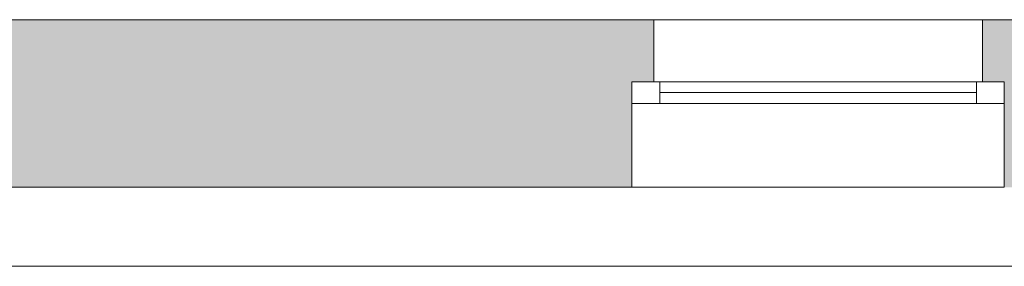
# Paper-space layout 'A-29. RZUT - PIĘTRO -1' of a CAD drawing. Header units: millimetres. Extents: x 0 to 950, y 0 to 750.
# Tile 8 of 28: x 131 to 194, y 403 to 419. Entities that reach past the tile are written whole.
import ezdxf
from ezdxf.xclip import XClip

# ---------------------------------------------------------------- set-up
doc = ezdxf.new("R2010")
doc.units = ezdxf.units.MM
doc.header["$MEASUREMENT"] = 0
doc.header["$XCLIPFRAME"] = 0
doc.linetypes.add('DASHDOTX2', pattern=[1000, 500, -250, 0, -250])
doc.layers.add('A_osie_Nr_pióra__16', color=7, linetype='Continuous', lineweight=5, true_color=0x0f0f0f)
doc.layers.add('Okna Archicada_Nr_pióra__19', color=7, linetype='Continuous', lineweight=5, true_color=0x191919)
doc.layers.add('A_podrys', color=7, linetype='Continuous')
doc.layers.add('A_ściany', color=7, linetype='Continuous')
doc.layers.add('A_ściany_Nr_pióra__1', color=7, linetype='Continuous', lineweight=20)

# ---------------------------------------------------------------- blocks, each defined once
blk = doc.blocks.new('Rysunek_2_2', base_point=(-3203.211, -656.723))
at = {"layer": 'A_ściany', "linetype": 'Continuous', "lineweight": 0, "true_color": 0x000000}
for points in [[(170.184, 408.527), (170.184, 415.327), (171.584, 415.327), (171.584, 419.327), (126.584, 419.327), (126.584, 415.327), (127.984, 415.327), (127.984, 408.527)], [(236.383, 408.527), (236.383, 415.327), (237.783, 415.327), (237.783, 419.327), (192.784, 419.327), (192.784, 415.327), (194.184, 415.327), (194.184, 408.527)]]:
    blk.add_hatch(color=18, dxfattribs=at).paths.add_polyline_path(points)
at = {"layer": 'A_osie_Nr_pióra__16', "color": 250, "linetype": 'DASHDOTX2', "lineweight": 5, "ltscale": 2, "true_color": 0x0f0f0f}
blk.add_line((535.172, 403.427), (86.774, 403.427), dxfattribs=at)
at = {"layer": 'A_ściany_Nr_pióra__1', "color": 7, "linetype": 'Continuous', "lineweight": 20, "ltscale": 2}
for p, q in [((171.584, 419.327), (171.584, 415.327)), ((192.784, 419.327), (192.784, 415.327)), ((171.584, 415.327), (170.184, 415.327)), ((170.184, 415.327), (170.184, 408.527)), ((192.784, 415.327), (194.184, 415.327)), ((194.184, 415.327), (194.184, 408.527))]:
    blk.add_line(p, q, dxfattribs=at)
at = {"layer": 'A_ściany_Nr_pióra__1', "color": 7, "linetype": 'Continuous', "lineweight": 20, "ltscale": 2, "flags": 128}
for points in [[(171.584, 419.327), (126.584, 419.327)], [(237.783, 419.327), (192.784, 419.327)], [(127.984, 408.527), (170.184, 408.527)]]:
    blk.add_lwpolyline(points, dxfattribs=at)
at = {"layer": 'Okna Archicada_Nr_pióra__19', "color": 250, "linetype": 'Continuous', "lineweight": 5, "ltscale": 2, "true_color": 0x191919}
for p, q in [((170.184, 419.327), (194.184, 419.327)), ((170.184, 415.327), (194.184, 415.327)), ((170.184, 415.327), (170.184, 413.927)), ((171.984, 415.327), (171.984, 413.927)), ((192.384, 415.327), (192.384, 413.927)), ((194.184, 415.327), (194.184, 413.927)), ((171.984, 414.627), (192.384, 414.627)), ((170.184, 413.927), (194.184, 413.927)), ((170.184, 408.527), (194.184, 408.527))]:
    blk.add_line(p, q, dxfattribs=at)

psp = doc.layouts.new('A-29. RZUT - PIĘTRO -1')

# ---------------------------------------------------------------- block references
at = {"layer": 'A_podrys', "color": 37, "linetype": 'Continuous', "lineweight": 5, "true_color": 0x656532}
ref = psp.add_blockref('Rysunek_2_2', (-3203.211, -656.723), dxfattribs=at)
XClip(ref).set_block_clipping_path([(34.2720516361, 101.426833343), (535.1719941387, 519.046833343)])

doc.saveas('drawing.dxf')
